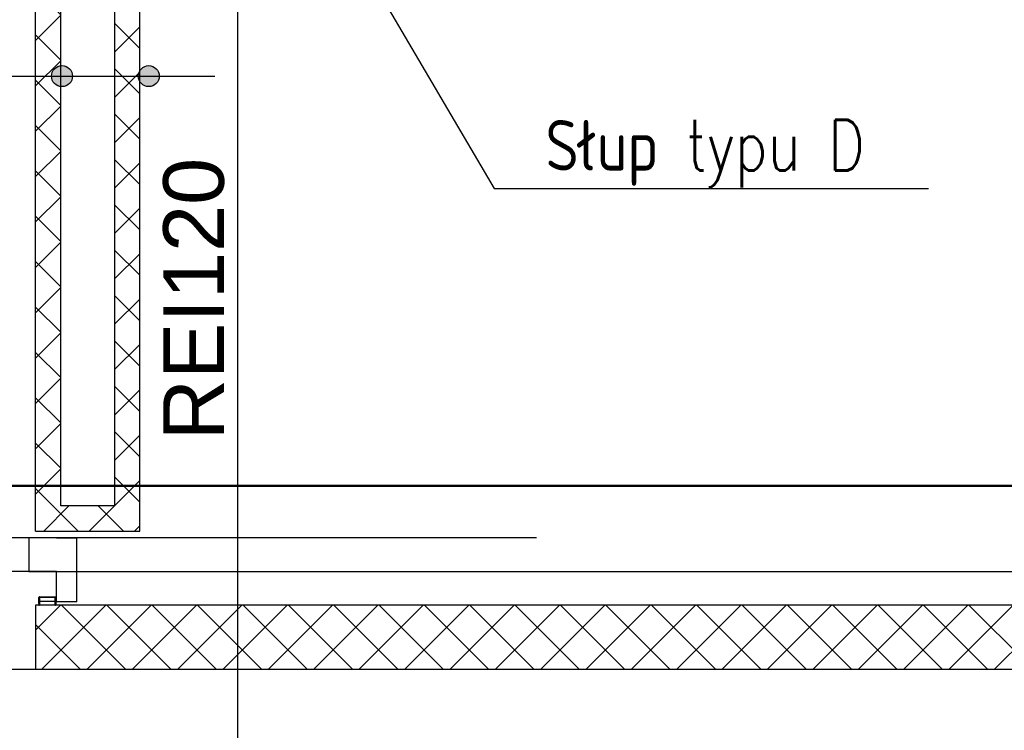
# Model space of a CAD drawing. Header units: centimetres. Extents: x -228435 to 111511, y -89367 to 428125.
# Tile 116 of 219: x -35187 to -32263, y 74379 to 76489. Entities that reach past the tile are written whole.
import ezdxf

# ---------------------------------------------------------------- set-up
doc = ezdxf.new("R2010")
doc.units = ezdxf.units.CM
doc.header["$LTSCALE"] = 50
doc.header["$PDMODE"] = 35
doc.header["$PDSIZE"] = 0.1
doc.linetypes.add('DASHDOT2', pattern=[12.7, 6.35, -3.175, 0, -3.175])
doc.linetypes.add('HIDDEN', pattern=[9.525, 6.35, -3.175])
doc.layers.get('0').update_dxf_attribs({"color": 8})
doc.layers.get('DEFPOINTS').update_dxf_attribs({"color": 8})
for name, color, linetype in [('ARCH_GK', 8, 'Continuous'), ('ARCH_INFO_ODPORNOŚĆ OGNIOWA', 8, 'Continuous'), ('ARCH_INFO_OPISY', 8, 'Continuous'), ('ARCH_INFO_OPISY_PRZEGRODY', 8, 'Continuous'), ('ARCH_INFO_OSIE_IST', 8, 'DASHDOT2'), ('ARCH_MUROWANE', 8, 'Continuous'), ('ARCH_ŚLUSARKA_DRZWI', 8, 'Continuous'), ('bgde_urządzenia', 3, 'Continuous'), ('Osie rzutów$0$ARCH_INFO_OSIE_OPISY_IST', 8, 'Continuous')]:
    doc.layers.add(name, color=color, linetype=linetype)
doc.layers.add('kondygnacja +1_5$0$ARCH_INFO_WYMIARY', color=8, linetype='Continuous', lineweight=9)
doc.styles.add('Arial', font='ARIAL.TTF')
doc.styles.add('kondygnacja +1_5$0$Romans', font='Romans.shx', dxfattribs={"width": 0.7})
doc.styles.add('ROMANS-50-CM', font='romans.shx', dxfattribs={"width": 0.8, "height": 10})
doc.dimstyles.new('ISO-25', dxfattribs={"dimtxt": 2.5, "dimasz": 2.5, "dimexe": 1.25, "dimexo": 0.625, "dimtad": 1, "dimtxsty": 'Standard', "dimcen": 2.5, "dimadec": 0, "dimazin": 0, "dimtfac": 1, "dimtmove": 0, "dimatfit": 3, "dimfxl": 0, "dimarcsym": 0})
doc.dimstyles.new('kondygnacja +1_5$0$Wymiary 1-100', dxfattribs={"dimtxt": 12, "dimasz": 10, "dimexe": 5, "dimexo": 0, "dimgap": 4, "dimtad": 1, "dimrnd": 0.5, "dimzin": 12, "dimdsep": 46, "dimtxsty": 'kondygnacja +1_5$0$Romans', "dimblk": 'kondygnacja +1_5$0$_Oblique', "dimcen": 10, "dimdle": 10, "dimclrt": 55, "dimazin": 0, "dimtfac": 1, "dimtmove": 1, "dimatfit": 3, "dimfxl": 0, "dimtolj": 1, "dimtzin": 0, "dimarcsym": 0})
pattern_1 = [(45, (-121140, -45000), (-67.35192, 67.35192), []), (135, (-121140, -45000), (-67.35192, -67.35192), [])]

# ---------------------------------------------------------------- blocks, each defined once
blk = doc.blocks.new('A$C3657154C')
for p, q in [((8606.26, 12068.25), (8612.26, 12068.25)), ((8601, 12050.6), (8601, 12048.35)), ((8601.05, 12048.74), (8601.05, 12050.6)), ((8601.05, 12050.6), (8601.05, 12048.35)), ((8601.1, 12050.6), (8601.1, 12048.74)), ((8601.12, 12050.65), (8601.12, 12048.75)), ((8601.17, 12048.75), (8601.17, 12050.65)), ((8601.18, 12050.65), (8601.23, 12050.65)), ((8601.18, 12048.74), (8601.18, 12050.65)), ((8601.22, 12050.75), (8606.02, 12050.75)), ((8601.22, 12050.7), (8606.02, 12050.7)), ((8601.23, 12050.65), (8601.23, 12048.74)), ((8605.89, 12048.35), (8605.89, 12050.26)), ((8605.94, 12050.26), (8605.94, 12048.35)), ((8605.95, 12050.25), (8605.95, 12048.35)), ((8605.95, 12050.25), (8606, 12050.25)), ((8606, 12048.35), (8606, 12050.25)), ((8606.01, 12048.4), (8606.01, 12050.26)), ((8606.06, 12050.26), (8606.06, 12048.4)), ((8606.07, 12048.4), (8606.07, 12050.65)), ((8606.12, 12048.4), (8606.12, 12050.65)), ((8605.9, 12048.3), (8601.1, 12048.3)), ((8605.9, 12048.25), (8601.1, 12048.25)), ((8601.17, 12048.75), (8601.12, 12048.75)), ((8605.94, 12048.35), (8605.89, 12048.35))]:
    blk.add_line(p, q)
at = {"ltscale": 2}
for p, q in [((8606.26, 12058.25), (8577.7, 12058.25)), ((8606.26, 12049.25), (8606.26, 12058.25)), ((8612.26, 12049.25), (8606.26, 12049.25))]:
    blk.add_line(p, q, dxfattribs=at)
at = {"ltscale": 0.07}
blk.add_line((8601.47, 12049.5), (8605.7, 12049.5), dxfattribs=at)
at = {"ltscale": 2}
blk.add_lwpolyline([(8612.26, 12049.25), (8612.26, 12068.25), (8570, 12068.25), (8570, 12058.25), (8592.7, 12058.25)], dxfattribs=at)
at = {"linetype": 'HIDDEN', "ltscale": 2}
blk.add_lwpolyline([(9701.26, 12049.25), (9701.26, 12068.25), (8598, 12068.25), (8598, 12058.25), (9695.26, 12058.25), (9695.26, 12049.25), (9701.26, 12049.25)], close=True, dxfattribs=at)
blk.add_lwpolyline([(8601.26, 12048.35), (8605.86, 12048.35), (8605.86, 12050.65), (8601.26, 12050.65)], close=True)
for centre, radius, start, end in [((8601.05, 12050.6), 0.0525, 0, 180), ((8601.05, 12050.6), 0.0025, 0, 180), ((8601.22, 12050.65), 0.1, 90, 180), ((8601.22, 12050.65), 0.05, 90, 180), ((8605.97, 12050.26), 0.0875, 0, 180), ((8605.97, 12050.26), 0.0375, 0, 180), ((8606.02, 12050.65), 0.1, 0, 90), ((8606.02, 12050.65), 0.05, 0, 90), ((8601.1, 12048.35), 0.1, 180, 270), ((8601.14, 12048.74), 0.0875, 180, 0), ((8601.1, 12048.35), 0.05, 180, 270), ((8601.14, 12048.74), 0.0375, 180, 0), ((8605.9, 12048.35), 0.1, 270, 0), ((8605.9, 12048.35), 0.05, 270, 0), ((8606.06, 12048.4), 0.0525, 180, 0), ((8606.06, 12048.4), 0.0025, 180, 0)]:
    blk.add_arc(centre, radius, start, end)
blk = doc.blocks.new('kondygnacja +1_5$0$_Oblique')
at = {"color": 0, "linetype": 'ByBlock', "lineweight": -2}
blk.add_line((-0.5, -0.5), (0.5, 0.5), dxfattribs=at)
blk = doc.blocks.new('*D1149')
at = {"layer": 'DEFPOINTS', "color": 0, "lineweight": 40}
for p in [(-32670, 79617.5, 6300), (-33810, 12461.8, 6300), (-33810, 12146.2)]:
    blk.add_point(p, dxfattribs=at)
at = {"layer": 'kondygnacja +1_5$0$ARCH_INFO_WYMIARY', "color": 0, "lineweight": -2}
for p, q in [((-32660, 12146.2), (-33820, 12146.2)), ((-33810, 12141.9), (-33810, 12141.2)), ((-32670, 12154.2), (-32670, 12141.2))]:
    blk.add_line(p, q, dxfattribs=at)
at = {"layer": 'kondygnacja +1_5$0$ARCH_INFO_WYMIARY', "color": 0, "lineweight": -2, "xscale": 10, "yscale": 10, "zscale": 10, "rotation": 180}
blk.add_blockref('kondygnacja +1_5$0$_Oblique', (-33810, 12146.2), dxfattribs=at)
at = {"layer": 'kondygnacja +1_5$0$ARCH_INFO_WYMIARY', "color": 0, "lineweight": -2, "xscale": 10, "yscale": 10, "zscale": 10}
blk.add_blockref('kondygnacja +1_5$0$_Oblique', (-32670, 12146.2), dxfattribs=at)
at = {"layer": 'kondygnacja +1_5$0$ARCH_INFO_WYMIARY', "color": 55, "insert": (-33240, 12156.2), "char_height": 12, "attachment_point": 5, "style": 'kondygnacja +1_5$0$Romans'}
blk.add_mtext('\\A1;1140', dxfattribs=at)
blk = doc.blocks.new('Osie rzutów')
at = {"layer": 'ARCH_INFO_OSIE_IST', "ltscale": 10}
blk.add_line((8660, 12510), (8660, 4623.26), dxfattribs=at)

msp = doc.modelspace()

# ---------------------------------------------------------------- hatches: boundary and pattern name
at = {"layer": 'ARCH_GK', "linetype": 'Continuous', "lineweight": -3}
h = msp.add_hatch(dxfattribs=at)
h.set_pattern_fill('ANSI37', color=256, scale=30, style=0)
h.set_pattern_definition([(45, (-121140, -45000), (-67.35192, 67.35192), []), (135, (-121140, -45000), (-67.35192, -67.35192), [])])
h.paths.add_polyline_path([(-35140, 74750), (-35140, 74560), (-20115, 74560), (-20305, 74750)], flags=0)
at = {"layer": 'ARCH_INFO_OPISY_PRZEGRODY'}
h = msp.add_hatch(color=256, dxfattribs=at)
edge = h.paths.add_edge_path()
edge.add_arc((-35061.0495, 76321.44209), 31.16375, 0, 360)
h = msp.add_hatch(color=256, dxfattribs=at)
edge = h.paths.add_edge_path()
edge.add_arc((-34803.40212, 76321.44209), 31.16375, 0, 360)
at = {"layer": 'ARCH_MUROWANE', "linetype": 'Continuous', "lineweight": -3}
h = msp.add_hatch(dxfattribs=at)
h.set_pattern_fill('ANSI37', color=256, scale=30, style=0)
h.set_pattern_definition(pattern_1)
h.paths.add_polyline_path([(-35140, 74970), (-35065, 75045), (-35065, 77012.5), (-35073.33333, 77112.5), (-35140, 77112.5)], flags=0)
h.paths.add_polyline_path([(-35140, 77112.5), (-35073.33333, 77112.5), (-35065, 77212.5), (-35065, 77240), (-35140, 77365)], flags=0)
h = msp.add_hatch(dxfattribs=at)
h.set_pattern_fill('ANSI37', color=256, scale=30, angle=-360, style=0)
h.set_pattern_definition(pattern_1)
h.paths.add_polyline_path([(-34830, 77012.5), (-34867.5, 77072.91667), (-34905, 77012.5), (-34905, 75045), (-34830, 74970)], flags=0)
h = msp.add_hatch(dxfattribs=at)
h.set_pattern_fill('ANSI37', color=256, scale=30, style=0)
h.set_pattern_definition([(45, (-121140, -45000), (-67.35192, 67.35192), []), (135, (-121140, -45000), (-67.35192, -67.35192), [])])
h.paths.add_polyline_path([(-34830, 74970), (-34905, 75045), (-35065, 75045), (-35140, 74970)], flags=0)

# ---------------------------------------------------------------- linework, layer by layer
at = {"layer": 'ARCH_GK', "linetype": 'Continuous', "lineweight": -3}
for p, q in [((-35140, 74750, 630), (-35140, 74560, 630)), ((-20305, 74750, 630), (-35140, 74750, 630)), ((-35140, 74560, 630), (-20115, 74560, 630))]:
    msp.add_line(p, q, dxfattribs=at)
at = {"layer": 'ARCH_GK', "linetype": 'HIDDEN', "ltscale": 5, "elevation": 630}
msp.add_lwpolyline([(-45940, 74560), (-35140, 74560)], dxfattribs=at)
at = {"layer": 'ARCH_INFO_OPISY_PRZEGRODY', "elevation": 630}
msp.add_lwpolyline([(-35835.27166, 76321.44209), (-34607.77459, 76321.44209)], dxfattribs=at)
at = {"layer": 'ARCH_INFO_OPISY_PRZEGRODY'}
for centre in [(-35061.0495, 76321.44209, 630), (-34803.40212, 76321.44209, 630)]:
    msp.add_circle(centre, 31.16375, dxfattribs=at)
at = {"layer": 'ARCH_MUROWANE', "linetype": 'Continuous', "lineweight": -3}
for p, q in [((-35140, 74970, 630), (-35140, 77365, 630)), ((-35065, 75045, 630), (-35065, 77012.5, 630)), ((-34905, 77012.5, 630), (-34905, 75045, 630)), ((-34830, 74970, 630), (-34830, 77012.5, 630)), ((-34905, 75045, 630), (-35065, 75045, 630)), ((-35140, 74970, 630), (-34830, 74970, 630))]:
    msp.add_line(p, q, dxfattribs=at)
at = {"layer": 'bgde_urządzenia', "lineweight": 50}
msp.add_lwpolyline([(-35600.36836, 83149.22843), (-24003.05851, 83149.22843), (-24003.05851, 75105.06643), (-35600.36836, 75105.06643)], close=True, dxfattribs=at)

# ---------------------------------------------------------------- block references
at = {"layer": 'ARCH_ŚLUSARKA_DRZWI', "xscale": 10, "yscale": 10, "zscale": 10}
msp.add_blockref('A$C3657154C', (-121140, -45732.5, 630), dxfattribs=at)
at = {"layer": 'Osie rzutów$0$ARCH_INFO_OSIE_OPISY_IST', "xscale": 10, "yscale": 10, "zscale": 10}
msp.add_blockref('Osie rzutów', (-121140, -45000, 630), dxfattribs=at)

# ---------------------------------------------------------------- texts
at = {"layer": 'ARCH_INFO_ODPORNOŚĆ OGNIOWA', "insert": (-34819.31352, 75659.55695, 630), "char_height": 180, "width": 533.3252474, "attachment_point": 5, "rotation": 90, "style": 'Arial'}
msp.add_mtext('\\PREI120', dxfattribs=at)
at = {"layer": 'ARCH_INFO_OPISY', "insert": (-33625.59658, 76191.20136, 630), "char_height": 150, "width": 6265.3267976, "attachment_point": 1, "style": 'ROMANS-50-CM'}
msp.add_mtext('Słup typu D', dxfattribs=at)

# ---------------------------------------------------------------- dimensions: what is measured, and where the dimension line sits
at = {"layer": 'kondygnacja +1_5$0$ARCH_INFO_WYMIARY'}
dim = msp.add_linear_dim(base=(-33810, 12146.22746, -5670), p1=(-32670, 79617.5, 630), p2=(-33810, 12461.75, 630), dimstyle='kondygnacja +1_5$0$Wymiary 1-100', dxfattribs=at)
dim.commit()
dim.dimension.update_dxf_attribs({"geometry": '*D1149', "text_midpoint": (-33240, 12156.22746, -5670)})

# ---------------------------------------------------------------- leaders
at = {"layer": 'ARCH_INFO_OPISY'}
for points in [[(-34212.50347, 76727.52942, 630), (-33777.58085, 75987.56639, 630), (-32488.60382, 75987.56639, 630)], [(-37978.25, 74933.71633, 630), (-35965.96033, 73906.29017, 630), (-30161.73549, 73906.29017, 630)]]:
    msp.add_leader(points, dimstyle='ISO-25', override={"dimscale": 5, "dimasz": 2, "dimtad": 0, "dimldrblk": 'Dot'}, dxfattribs=at)

doc.saveas('drawing.dxf')
